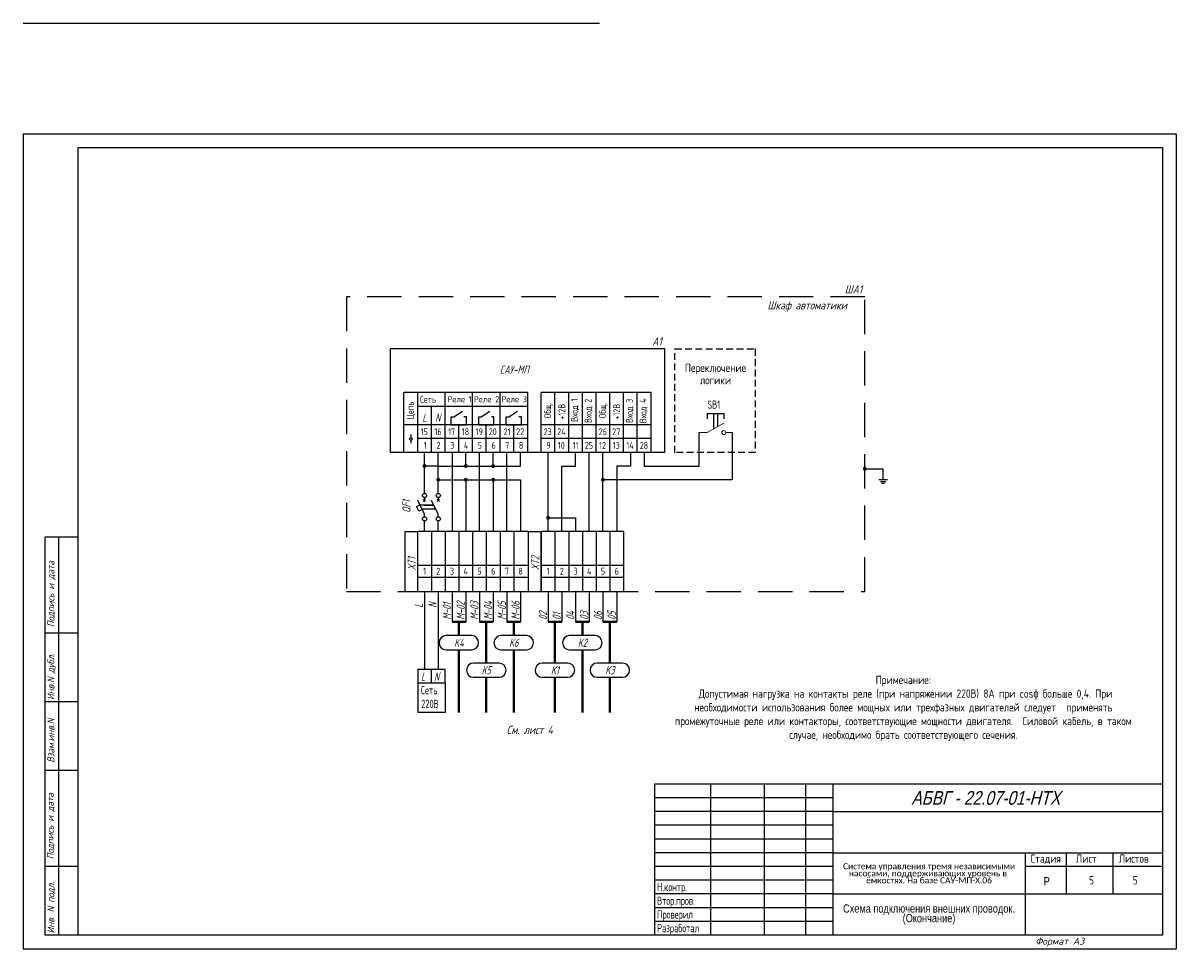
# Model space of a CAD drawing. Header units: millimetres. Extents: x 526 to 950, y 339 to 2271.
# Tile 1 of 4: x 526 to 948, y 339 to 676. Entities that reach past the tile are written whole.
import ezdxf
from ezdxf.enums import TextEntityAlignment as Align

# ---------------------------------------------------------------- set-up
doc = ezdxf.new("R2010")
doc.units = ezdxf.units.MM
doc.linetypes.add('CONTI', pattern=[0])
doc.linetypes.add('DASHED2', pattern=[0.375, 0.25, -0.125])
doc.layers.add('015', color=7, linetype='Continuous', lineweight=15)
for name, color, linetype in [('Размеры', 3, 'Continuous'), ('Съемка', 162, 'Continuous'), ('Текст', 7, 'Continuous'), ('Форматка', 4, 'Continuous')]:
    doc.layers.add(name, color=color, linetype=linetype)
doc.layers.add('Слой1', color=10, linetype='Continuous', lineweight=200, plot=False)
doc.styles.add('35', font='romans.shx', dxfattribs={"width": 0.7, "oblique": 15, "height": 3.5})
doc.styles.add('Arial', font='arial.ttf')
doc.styles.add('GOST', font='GOST.shx', dxfattribs={"oblique": 15})
doc.styles.add('gost2304', font='gost_ptb.shx', dxfattribs={"width": 0.8, "oblique": 15, "height": 2.5})
doc.styles.add('Romans8', font='romans8.shx', dxfattribs={"width": 0.8, "height": 3})
doc.styles.add('style3', font='simplex.shx', dxfattribs={"height": 3})
doc.styles.add('style4', font='romans.shx', dxfattribs={"width": 0.7, "height": 3})

msp = doc.modelspace()

# ---------------------------------------------------------------- hatches: boundary and pattern name
at = {"layer": 'Съемка', "linetype": 'CONTI', "ltscale": 0.3}
for points in [[(673.17, 514.6, 1), (671.75, 514.6, 1)], [(688.17, 514.6, 1), (686.75, 514.6, 1)], [(698.17, 514.6, 1), (696.75, 514.6, 1)], [(678.17, 509.6, 1), (676.75, 509.6, 1)], [(688.17, 509.6, 1), (686.75, 509.6, 1)], [(698.17, 509.6, 1), (696.75, 509.6, 1)], [(738.17, 509.6, 1), (736.75, 509.6, 1)], [(832.83, 512.88, 1), (832.83, 514.3, 1)], [(718.17, 495.76, 1), (716.75, 495.76, 1)]]:
    msp.add_hatch(color=7, dxfattribs=at).paths.add_polyline_path(points)

# ---------------------------------------------------------------- linework, layer by layer
for p, q in [((664.96, 557.28), (659.96, 557.28)), ((659.96, 557.28), (659.96, 519.6)), ((754.96, 557.28), (664.96, 557.28)), ((759.96, 557.28), (754.96, 557.28)), ((759.96, 519.6), (759.96, 557.28)), ((664.96, 529.6), (664.96, 541.44)), ((669.96, 541.44), (664.96, 541.44)), ((669.96, 529.6), (669.96, 541.44)), ((674.96, 541.44), (669.96, 541.44)), ((679.96, 541.44), (674.96, 541.44)), ((679.96, 529.6), (679.96, 541.44)), ((684.96, 541.44), (679.96, 541.44)), ((689.96, 541.44), (684.96, 541.44)), ((689.96, 529.6), (689.96, 541.44)), ((694.96, 541.44), (689.96, 541.44)), ((699.96, 541.44), (694.96, 541.44)), ((699.96, 529.6), (699.96, 541.44)), ((704.96, 541.44), (699.96, 541.44)), ((709.96, 541.44), (704.96, 541.44)), ((709.96, 541.44), (709.96, 519.6)), ((714.96, 529.6), (714.96, 541.44)), ((719.96, 541.44), (714.96, 541.44)), ((719.96, 529.6), (719.96, 541.44)), ((724.96, 541.44), (719.96, 541.44)), ((724.96, 529.6), (724.96, 541.44)), ((729.96, 541.44), (724.96, 541.44)), ((729.96, 529.6), (729.96, 541.44)), ((734.96, 541.44), (729.96, 541.44)), ((734.96, 529.6), (734.96, 541.44)), ((739.96, 541.44), (734.96, 541.44)), ((739.96, 529.6), (739.96, 541.44)), ((744.96, 541.44), (739.96, 541.44)), ((744.96, 529.6), (744.96, 541.44)), ((749.96, 541.44), (744.96, 541.44)), ((749.96, 529.6), (749.96, 541.44)), ((754.96, 541.44), (749.96, 541.44)), ((754.96, 529.6), (754.96, 541.44)), ((674.96, 529.6), (674.96, 536.44)), ((682.21, 529.6), (682.21, 532.52)), ((682.21, 532.52), (683.14, 532.52)), ((687.72, 532.52), (686.79, 532.52)), ((687.72, 529.6), (687.72, 532.52)), ((692.21, 529.6), (692.21, 532.52)), ((692.21, 532.52), (693.14, 532.52)), ((697.72, 532.52), (696.79, 532.52)), ((697.72, 529.6), (697.72, 532.52)), ((702.21, 529.6), (702.21, 532.52)), ((702.21, 532.52), (703.14, 532.52)), ((707.72, 532.52), (706.79, 532.52)), ((707.72, 529.6), (707.72, 532.52)), ((775.46, 533.8), (781.46, 533.8)), ((775.46, 533.8), (775.46, 531.8)), ((777.71, 533.8), (779.21, 533.8)), ((777.71, 533.8), (777.71, 528.1)), ((779.21, 533.8), (779.21, 528.96)), ((781.46, 533.8), (781.46, 531.8)), ((664.96, 524.6), (664.96, 529.6)), ((669.96, 529.6), (664.96, 529.6)), ((669.96, 524.6), (669.96, 529.6)), ((674.96, 529.6), (669.96, 529.6)), ((674.96, 524.6), (674.96, 529.6)), ((679.96, 529.6), (674.96, 529.6)), ((679.96, 524.6), (679.96, 529.6)), ((684.96, 529.6), (679.96, 529.6)), ((682.21, 529.6), (687.72, 529.6)), ((684.96, 524.6), (684.96, 529.6)), ((689.96, 529.6), (684.96, 529.6)), ((689.96, 524.6), (689.96, 529.6)), ((694.96, 529.6), (689.96, 529.6)), ((692.21, 529.6), (697.72, 529.6)), ((694.96, 524.6), (694.96, 529.6)), ((699.96, 529.6), (694.96, 529.6)), ((699.96, 524.6), (699.96, 529.6)), ((704.96, 529.6), (699.96, 529.6)), ((702.21, 529.6), (707.72, 529.6)), ((704.96, 524.6), (704.96, 529.6)), ((709.96, 529.6), (704.96, 529.6)), ((714.96, 524.6), (714.96, 529.6)), ((719.96, 529.6), (714.96, 529.6)), ((719.96, 524.6), (719.96, 529.6)), ((724.96, 529.6), (719.96, 529.6)), ((724.96, 524.6), (724.96, 529.6)), ((729.96, 529.6), (724.96, 529.6)), ((729.96, 524.6), (729.96, 529.6)), ((734.96, 529.6), (729.96, 529.6)), ((734.96, 524.6), (734.96, 529.6)), ((739.96, 529.6), (734.96, 529.6)), ((739.96, 524.6), (739.96, 529.6)), ((744.96, 529.6), (739.96, 529.6)), ((744.96, 524.6), (744.96, 529.6)), ((749.96, 529.6), (744.96, 529.6)), ((749.96, 524.6), (749.96, 529.6)), ((754.96, 529.6), (749.96, 529.6)), ((754.96, 524.6), (754.96, 529.6)), ((664.96, 519.6), (664.96, 524.6)), ((669.96, 519.6), (669.96, 524.6)), ((674.96, 524.6), (669.96, 524.6)), ((674.96, 519.6), (674.96, 524.6)), ((679.96, 524.6), (674.96, 524.6)), ((679.96, 519.6), (679.96, 524.6)), ((684.96, 524.6), (679.96, 524.6)), ((684.96, 519.6), (684.96, 524.6)), ((689.96, 524.6), (684.96, 524.6)), ((689.96, 519.6), (689.96, 524.6)), ((694.96, 524.6), (689.96, 524.6)), ((694.96, 519.6), (694.96, 524.6)), ((699.96, 524.6), (694.96, 524.6)), ((699.96, 519.6), (699.96, 524.6)), ((704.96, 524.6), (699.96, 524.6)), ((704.96, 519.6), (704.96, 524.6)), ((709.96, 524.6), (704.96, 524.6)), ((714.96, 519.6), (714.96, 524.6)), ((719.96, 524.6), (714.96, 524.6)), ((719.96, 519.6), (719.96, 524.6)), ((724.96, 524.6), (719.96, 524.6)), ((724.96, 519.6), (724.96, 524.6)), ((729.96, 524.6), (724.96, 524.6)), ((729.96, 519.6), (729.96, 524.6)), ((734.96, 524.6), (729.96, 524.6)), ((734.96, 519.6), (734.96, 524.6)), ((739.96, 524.6), (734.96, 524.6)), ((739.96, 519.6), (739.96, 524.6)), ((744.96, 524.6), (739.96, 524.6)), ((744.96, 519.6), (744.96, 524.6)), ((749.96, 524.6), (744.96, 524.6)), ((749.96, 519.6), (749.96, 524.6)), ((754.96, 524.6), (749.96, 524.6)), ((754.96, 519.6), (754.96, 524.6)), ((772.46, 514.6), (772.46, 526.8)), ((784.46, 526.8), (784.46, 509.6)), ((659.96, 519.6), (664.96, 519.6)), ((664.96, 519.6), (669.96, 519.6)), ((669.96, 519.6), (674.96, 519.6)), ((672.46, 504.6), (672.46, 519.6)), ((674.96, 519.6), (679.96, 519.6)), ((677.46, 514.6), (677.46, 519.6)), ((679.96, 519.6), (684.96, 519.6)), ((682.46, 519.6), (682.46, 490.76)), ((684.96, 519.6), (689.96, 519.6)), ((687.46, 514.6), (687.46, 519.6)), ((689.96, 519.6), (694.96, 519.6)), ((692.46, 490.76), (692.46, 519.6)), ((694.96, 519.6), (699.96, 519.6)), ((697.46, 514.6), (697.46, 519.6)), ((699.96, 519.6), (704.96, 519.6)), ((702.46, 490.76), (702.46, 519.6)), ((704.96, 519.6), (709.96, 519.6)), ((707.46, 514.6), (707.46, 519.6)), ((709.96, 519.6), (714.96, 519.6)), ((714.96, 519.6), (719.96, 519.6)), ((717.46, 495.76), (717.46, 519.6)), ((719.96, 519.6), (724.96, 519.6)), ((724.96, 519.6), (729.96, 519.6)), ((727.46, 514.6), (727.46, 519.6)), ((729.96, 519.6), (734.96, 519.6)), ((732.46, 490.76), (732.46, 519.6)), ((734.96, 519.6), (739.96, 519.6)), ((737.46, 490.76), (737.46, 519.6)), ((739.96, 519.6), (744.96, 519.6)), ((744.96, 519.6), (749.96, 519.6)), ((747.46, 519.6), (747.46, 514.6)), ((749.96, 519.6), (754.96, 519.6)), ((749.96, 519.6), (754.96, 519.6)), ((752.46, 519.6), (752.46, 514.6)), ((754.96, 519.6), (759.96, 519.6)), ((677.46, 514.6), (672.46, 514.6)), ((677.46, 504.6), (677.46, 514.6)), ((677.46, 514.6), (687.46, 514.6)), ((687.46, 514.6), (697.46, 514.6)), ((697.46, 514.6), (707.46, 514.6)), ((722.46, 490.76), (722.46, 514.6)), ((722.46, 514.6), (727.46, 514.6)), ((747.46, 514.6), (742.46, 514.6)), ((742.46, 514.6), (742.46, 490.76)), ((752.46, 514.6), (772.46, 514.6)), ((832.83, 513.59), (839.45, 513.59)), ((839.45, 513.59), (839.45, 509.67)), ((677.46, 509.6), (687.46, 509.6)), ((687.46, 509.6), (687.46, 490.76)), ((687.46, 509.6), (697.46, 509.6)), ((697.46, 509.6), (697.46, 490.76)), ((697.46, 509.6), (707.46, 509.6)), ((707.46, 509.6), (707.46, 490.76)), ((784.46, 509.6), (737.46, 509.6)), ((837.93, 509.67), (841.09, 509.67)), ((838.52, 509.01), (840.5, 509.01)), ((838.92, 508.36), (839.98, 508.36)), ((672.46, 490.76), (672.46, 494.6)), ((672.46, 490.76), (672.46, 494.6)), ((672.46, 490.76), (672.46, 494.6)), ((677.46, 490.76), (677.46, 494.6)), ((717.46, 490.76), (717.46, 495.76)), ((717.46, 495.76), (727.46, 495.76)), ((727.46, 495.76), (727.46, 490.76)), ((674.96, 490.76), (669.96, 490.76)), ((674.96, 490.76), (674.96, 468.92)), ((679.96, 490.76), (674.96, 490.76)), ((679.96, 490.76), (679.96, 468.92)), ((684.96, 490.76), (679.96, 490.76)), ((684.96, 490.76), (684.96, 468.92)), ((689.96, 490.76), (684.96, 490.76)), ((689.96, 490.76), (689.96, 468.92)), ((694.96, 490.76), (689.96, 490.76)), ((694.96, 490.76), (694.96, 468.92)), ((699.96, 490.76), (694.96, 490.76)), ((699.96, 490.76), (699.96, 468.92)), ((704.96, 490.76), (699.96, 490.76)), ((704.96, 490.76), (704.96, 468.92)), ((710.25, 490.76), (704.96, 490.76)), ((714.96, 490.76), (714.96, 468.92)), ((719.96, 490.76), (714.96, 490.76)), ((719.96, 490.76), (719.96, 468.92)), ((724.96, 490.76), (719.96, 490.76)), ((724.96, 490.76), (724.96, 468.92)), ((729.96, 490.76), (724.96, 490.76)), ((729.96, 490.76), (729.96, 468.92)), ((734.96, 490.76), (729.96, 490.76)), ((734.96, 490.76), (734.96, 468.92)), ((739.96, 490.76), (734.96, 490.76)), ((739.96, 490.76), (739.96, 468.92)), ((744.96, 490.76), (739.96, 490.76)), ((744.96, 490.76), (744.96, 468.92)), ((669.96, 478.52), (674.96, 478.52)), ((674.96, 478.52), (679.96, 478.52)), ((679.96, 478.52), (684.96, 478.52)), ((684.96, 478.52), (689.96, 478.52)), ((689.96, 478.52), (694.96, 478.52)), ((694.96, 478.52), (699.96, 478.52)), ((699.96, 478.52), (704.96, 478.52)), ((704.96, 478.52), (710.25, 478.52)), ((714.96, 478.52), (719.96, 478.52)), ((719.96, 478.52), (724.96, 478.52)), ((724.96, 478.52), (729.96, 478.52)), ((729.96, 478.52), (734.96, 478.52)), ((734.96, 478.52), (739.96, 478.52)), ((739.96, 478.52), (744.96, 478.52)), ((669.96, 474.05), (674.96, 474.05)), ((674.96, 474.05), (679.96, 474.05)), ((679.96, 474.05), (684.96, 474.05)), ((684.96, 474.05), (689.96, 474.05)), ((689.96, 474.05), (694.96, 474.05)), ((694.96, 474.05), (699.96, 474.05)), ((699.96, 474.05), (704.96, 474.05)), ((704.96, 474.05), (710.25, 474.05)), ((714.96, 474.05), (719.96, 474.05)), ((719.96, 474.05), (724.96, 474.05)), ((724.96, 474.05), (729.96, 474.05)), ((729.96, 474.05), (734.96, 474.05)), ((734.96, 474.05), (739.96, 474.05)), ((739.96, 474.05), (744.96, 474.05)), ((669.96, 468.92), (674.96, 468.92)), ((672.46, 468.92), (672.46, 460.56)), ((674.96, 468.92), (679.96, 468.92)), ((677.46, 468.92), (677.46, 460.56)), ((679.96, 468.92), (684.96, 468.92)), ((682.46, 468.92), (682.46, 457.8)), ((684.96, 468.92), (689.96, 468.92)), ((687.46, 468.92), (687.46, 457.8)), ((689.96, 468.92), (694.96, 468.92)), ((692.46, 468.92), (692.46, 457.8)), ((694.96, 468.92), (699.96, 468.92)), ((697.46, 468.92), (697.46, 457.8)), ((699.96, 468.92), (704.96, 468.92)), ((702.46, 468.92), (702.46, 457.8)), ((704.96, 468.92), (710.25, 468.92)), ((707.46, 468.92), (707.46, 457.8)), ((714.96, 468.92), (719.96, 468.92)), ((717.46, 468.92), (717.46, 457.8)), ((719.96, 468.92), (724.96, 468.92)), ((722.46, 468.92), (722.46, 457.8)), ((724.96, 468.92), (729.96, 468.92)), ((727.46, 468.92), (727.46, 457.8)), ((729.96, 468.92), (734.96, 468.92)), ((732.46, 468.92), (732.46, 457.8)), ((734.96, 468.92), (739.96, 468.92)), ((737.46, 468.92), (737.46, 457.8)), ((739.96, 468.92), (744.96, 468.92)), ((742.46, 468.92), (742.46, 457.8)), ((672.46, 460.56), (672.46, 440.61)), ((677.46, 460.56), (677.46, 440.61)), ((689.6, 452.8), (680.32, 452.8)), ((709.6, 452.8), (700.32, 452.8)), ((734.6, 452.8), (725.32, 452.8)), ((669.96, 440.61), (674.96, 440.61)), ((669.96, 440.61), (669.96, 435.61)), ((674.96, 440.61), (679.96, 440.61)), ((674.96, 435.61), (674.96, 440.61)), ((679.96, 435.61), (679.96, 440.61)), ((699.6, 442.8), (690.32, 442.8)), ((724.6, 442.8), (715.32, 442.8)), ((744.6, 442.8), (735.32, 442.8)), ((669.96, 435.61), (679.96, 435.61)), ((669.96, 435.61), (669.96, 424.83)), ((679.96, 435.61), (679.96, 424.83)), ((679.96, 424.83), (669.96, 424.83))]:
    msp.add_line(p, q)
at = {"color": 7}
for p, q in [((682.21, 529.6), (682.21, 532.52)), ((683.14, 532.52), (686.26, 534.56)), ((692.21, 529.6), (692.21, 532.52)), ((693.14, 532.52), (696.26, 534.56)), ((702.21, 529.6), (702.21, 532.52)), ((703.14, 532.52), (706.26, 534.56)), ((667.47, 526.03), (667.47, 524.9)), ((667.47, 524), (667.47, 522.88)), ((675.84, 500.35), (670.84, 500.35)), ((676.59, 498.85), (671.59, 498.85)), ((672.28, 500.35), (675.84, 500.35)), ((680.3, 447.63), (689.58, 447.63)), ((700.3, 447.63), (709.58, 447.63)), ((725.3, 447.63), (734.58, 447.63)), ((690.3, 437.63), (699.58, 437.63)), ((715.3, 437.63), (724.58, 437.63)), ((735.3, 437.63), (744.58, 437.63))]:
    msp.add_line(p, q, dxfattribs=at)
at = {"color": 0}
for p, q in [((672.46, 497.1), (669.96, 502.1)), ((672.07, 501.71), (672.85, 502.49)), ((672.85, 501.71), (672.07, 502.49)), ((672.46, 503.1), (672.46, 502.1)), ((677.46, 497.1), (674.96, 502.1)), ((677.07, 501.71), (677.85, 502.49)), ((677.85, 501.71), (677.07, 502.49)), ((677.46, 503.1), (677.46, 502.1)), ((672.46, 496.1), (672.46, 497.1)), ((677.46, 496.1), (677.46, 497.1))]:
    msp.add_line(p, q, dxfattribs=at)
at = {"color": 0, "linetype": 'ByBlock'}
for p, q in [((665.25, 490.76), (665.25, 468.92)), ((710.25, 490.76), (710.25, 468.92))]:
    msp.add_line(p, q, dxfattribs=at)
at = {"color": 0, "linetype": 'ByBlock', "ltscale": 0.1}
for p, q in [((669.96, 468.92), (669.96, 490.76)), ((714.96, 468.92), (714.96, 490.76))]:
    msp.add_line(p, q, dxfattribs=at)
at = {"lineweight": 40}
for p, q in [((682.46, 457.8), (687.46, 457.8)), ((684.96, 452.8), (684.96, 457.8)), ((692.46, 457.8), (697.46, 457.8)), ((694.96, 442.8), (694.96, 457.8)), ((702.46, 457.8), (707.46, 457.8)), ((704.96, 452.8), (704.96, 457.8)), ((717.46, 457.8), (722.46, 457.8)), ((719.96, 442.8), (719.96, 457.8)), ((727.46, 457.8), (732.46, 457.8)), ((729.96, 452.8), (729.96, 457.8)), ((737.46, 457.8), (742.46, 457.8)), ((739.96, 442.8), (739.96, 457.8)), ((684.94, 447.63), (684.94, 424.83)), ((704.94, 447.63), (704.94, 424.83)), ((729.94, 447.63), (729.94, 424.83)), ((694.94, 437.63), (694.94, 424.83)), ((719.94, 437.63), (719.94, 424.83)), ((739.94, 437.63), (739.94, 424.83))]:
    msp.add_line(p, q, dxfattribs=at)
at = {"color": 3, "linetype": 'DASHED2', "ltscale": 50}
msp.add_lwpolyline([(832.83, 576.21), (643.97, 576.21), (643.97, 468.92), (832.83, 468.92)], close=True, dxfattribs=at)
at = {"linetype": 'DASHED2', "ltscale": 10}
msp.add_lwpolyline([(763.63, 557.28), (792.93, 557.28), (792.93, 519.5), (763.63, 519.5)], close=True, dxfattribs=at)
at = {"color": 0, "ltscale": 0.008}
msp.add_lwpolyline([(670.33, 498.18), (669.48, 499.87), (670.76, 500.51), (671.6, 498.82)], close=True, dxfattribs=at)
at = {"color": 7}
msp.add_circle((667.47, 524.45), 0.452, dxfattribs=at)
at = {"color": 0}
for centre in [(672.46, 503.85), (677.46, 503.85), (672.46, 495.35), (677.46, 495.35)]:
    msp.add_circle(centre, 0.75, dxfattribs=at)
at = {"color": 7}
for centre, start, end in [((680.32, 450.21), 90, 269.4515), ((689.58, 450.21), 270, 89.4515), ((700.32, 450.21), 90, 269.4515), ((709.58, 450.21), 270, 89.4515), ((725.32, 450.21), 90, 269.4515), ((734.58, 450.21), 270, 89.4515), ((690.32, 440.21), 90, 269.4515), ((699.58, 440.21), 270, 89.4515), ((715.32, 440.21), 90, 269.4515), ((724.58, 440.21), 270, 89.4515), ((735.32, 440.21), 90, 269.4515), ((744.58, 440.21), 270, 89.4515)]:
    msp.add_arc(centre, 2.59, start, end, dxfattribs=at)
at = {"layer": '015', "color": 7, "ltscale": 100}
for p, q in [((775.46, 526.8), (781.46, 530.26)), ((772.46, 526.8), (775.46, 526.8)), ((782.19, 526.8), (784.46, 526.8))]:
    msp.add_line(p, q, dxfattribs=at)
at = {"layer": '015', "color": 7, "ltscale": 0.008}
for start, end in [(90, 270), (270, 90)]:
    msp.add_arc((781.46, 526.8), 0.726, start, end, dxfattribs=at)
at = {"layer": 'Размеры', "color": 7}
for p, q in [((669.96, 536.44), (709.96, 536.44)), ((665.25, 490.76), (669.96, 490.76)), ((710.25, 490.76), (714.96, 490.76)), ((665.25, 468.92), (669.96, 468.92)), ((710.25, 468.92), (714.96, 468.92))]:
    msp.add_line(p, q, dxfattribs=at)
at = {"layer": 'Слой1', "color": 7, "linetype": 'ByBlock', "lineweight": -3, "ltscale": 0.4}
for p, q in [((526.23, 675.97), (736.23, 675.97)), ((526.23, 675.97), (736.23, 675.97)), ((526.23, 675.97), (736.23, 675.97)), ((526.23, 635.69), (736.23, 635.69)), ((544.94, 635.69), (946.23, 635.69)), ((526.23, 338.69), (736.23, 338.69)), ((736.23, 338.69), (946.23, 338.69))]:
    msp.add_line(p, q, dxfattribs=at)
at = {"layer": 'Слой1', "color": 7, "lineweight": -3}
for p, q in [((526.23, 635.69), (526.23, 338.69)), ((526.23, 635.69), (526.23, 338.69)), ((526.23, 635.69), (526.23, 338.69)), ((526.23, 635.69), (526.23, 338.69)), ((946.23, 635.69), (946.23, 338.69)), ((946.23, 635.69), (946.23, 338.69)), ((946.23, 635.69), (946.23, 338.69))]:
    msp.add_line(p, q, dxfattribs=at)
at = {"layer": 'Форматка', "color": 7, "lineweight": -3}
for p, q in [((546.23, 343.69), (546.23, 630.69)), ((546.23, 630.69), (941.23, 630.69)), ((941.23, 630.69), (941.23, 343.69)), ((546.23, 488.69), (534.23, 488.69)), ((534.23, 343.69), (534.23, 488.69)), ((539.23, 343.69), (539.23, 488.69)), ((546.23, 453.69), (534.23, 453.69)), ((546.23, 428.69), (534.23, 428.69)), ((546.23, 403.69), (534.23, 403.69)), ((941.23, 398.69), (756.23, 398.69)), ((756.23, 398.69), (756.23, 343.69)), ((776.62, 398.69), (776.62, 343.69)), ((796.23, 398.69), (796.23, 343.69)), ((811.23, 398.69), (811.23, 343.69)), ((821.23, 398.69), (821.23, 343.69)), ((821.23, 393.69), (756.23, 393.69)), ((821.23, 388.69), (756.23, 388.69)), ((821.23, 388.69), (941.23, 388.69)), ((821.23, 383.69), (756.23, 383.69)), ((821.23, 378.69), (756.23, 378.69)), ((821.23, 373.69), (756.23, 373.69)), ((821.23, 373.69), (941.23, 373.69)), ((891.23, 373.69), (891.23, 343.69)), ((906.23, 373.69), (906.23, 358.69)), ((923.23, 373.69), (923.23, 358.69)), ((546.23, 368.69), (534.23, 368.69)), ((821.23, 368.69), (756.23, 368.69)), ((941.23, 368.69), (891.23, 368.69)), ((821.23, 363.69), (756.23, 363.69)), ((821.23, 358.69), (756.23, 358.69)), ((821.23, 358.69), (941.23, 358.69)), ((821.23, 353.69), (756.23, 353.69)), ((821.23, 348.69), (756.23, 348.69)), ((941.23, 343.69), (534.23, 343.69))]:
    msp.add_line(p, q, dxfattribs=at)

# ---------------------------------------------------------------- texts
at = {"color": 7, "oblique": 15}
for s, style, width, p in [('ШA1', 'style4', 0.8, (828.72, 578.99)), ('Шкаф автоматики', 'style4', 0.8, (811.85, 573.14)), ('A1', 'style4', 0.8, (757.18, 560.06)), ('K4', 'style4', 0.7, (684.95, 450.21)), ('K6', 'style4', 0.7, (704.95, 450.21)), ('K2', 'style4', 0.7, (729.95, 450.21)), ('L', 'style3', 0.669676, (671.93, 437.91)), ('N', 'style3', 0.669676, (676.83, 437.91)), ('K5', 'style4', 0.7, (694.95, 440.21)), ('K1', 'style4', 0.7, (719.95, 440.21)), ('K3', 'style4', 0.7, (739.95, 440.21)), ('См. лист 4', 'style4', 0.8, (710.79, 418.47))]:
    msp.add_text(s, height=3, dxfattribs=dict(at, style=style, width=width)).set_placement(p, align=Align.MIDDLE_CENTER)
at = {"color": 7, "style": 'style3', "oblique": 15, "width": 0.669676}
for s, p in [('L', (671.63, 530.74)), ('N', (676.36, 530.77))]:
    msp.add_text(s, height=3, dxfattribs=at).set_placement(p)
at = {"color": 7, "style": 'style4', "oblique": 15, "width": 0.700428}
for s, p in [('XT1', (669.31, 476.59)), ('XT2', (714.31, 476.59)), ('L', (671.81, 462.96)), ('N', (676.81, 462.96)), ('M-01', (682.1, 458.57)), ('M-02', (687.1, 458.57)), ('M-03', (692.1, 458.57)), ('M-04', (697.1, 458.57)), ('M-05', (702.1, 458.57)), ('M-06', (707.1, 458.57)), ('02', (717.1, 458.57)), ('01', (722.1, 458.57)), ('04', (727.1, 458.57)), ('03', (732.1, 458.57)), ('06', (737.1, 458.57)), ('05', (742.1, 458.57))]:
    msp.add_text(s, height=3, rotation=90, dxfattribs=at).set_placement(p)
at = {"lineweight": -3, "style": 'Arial', "oblique": 15, "width": 0.8}
msp.add_text('АБВГ - 22.07-01-НТХ', height=5, dxfattribs=at).set_placement((903.99, 393.67), align=Align.MIDDLE_RIGHT)
at = {"color": 7, "style": 'Arial', "width": 0.8}
msp.add_text('Р', height=3, dxfattribs=at).set_placement((898.01, 361.81))
at = {"color": 3, "insert": (775.5, 538.48), "char_height": 3, "attachment_point": 1, "style": 'style4'}
msp.add_mtext_dynamic_manual_height_columns('SB1', width=11.9984, gutter_width=15, heights=[0], dxfattribs=at)
at = {"insert": (670.69, 434.45), "char_height": 3, "attachment_point": 1, "style": 'style4'}
msp.add_mtext_dynamic_manual_height_columns('\\pi0.4899;Сеть\\P\\pi0.5899;220В', width=9.0798, gutter_width=15, heights=[0], dxfattribs=at)
at = {"insert": (856.23, 366.19), "char_height": 2.2, "width": 70, "attachment_point": 5, "line_spacing_factor": 0.7, "style": 'Arial'}
msp.add_mtext('{\\fCalibri|b0|i0|c204|p34;Система управления тремя независимыми насосами, поддерживающих уровень в \\H1.7557x; \\H0.56958x;ёмкостях. На базе САУ-МП-Х.06\\H1.8788x; }', dxfattribs=at)
at = {"color": 7, "insert": (856.23, 351.19), "char_height": 3, "width": 70, "attachment_point": 5, "line_spacing_factor": 0.7, "style": 'Arial'}
msp.add_mtext('\\pt24;{\\W0.8;Схема подключения внешних проводок. (Окончание)}', dxfattribs=at)
at = {"color": 0, "style": 'gost2304', "oblique": 15, "width": 0.8, "flags": 8}
msp.add_attdef('QF1', text='QF1', height=3, rotation=90, dxfattribs=at).set_placement((667.38, 499.87), align=Align.CENTER)
at = {"layer": 'Текст', "lineweight": -3, "style": 'GOST', "oblique": 15, "width": 0.8}
msp.add_text('САУ-МП', height=3, dxfattribs=at).set_placement((705.18, 549.71), align=Align.MIDDLE_CENTER)
at = {"layer": 'Текст', "color": 0, "style": 'Romans8', "width": 0.8}
for s, height, p in [('Сеть', 2.5, (670.82, 537.69)), ('Реле 1', 2.2, (680.81, 537.84)), ('Реле 2', 2.2, (690.43, 537.84)), ('Реле 3', 2.2, (700.47, 537.84)), ('15', 2.5, (671.03, 525.85)), ('16', 2.5, (676.08, 525.85)), ('17', 2.5, (681.03, 525.85)), ('18', 2.5, (686.03, 525.85)), ('19', 2.5, (691.08, 525.85)), ('20', 2.5, (695.84, 525.85)), ('21', 2.5, (701.27, 525.85)), ('22', 2.5, (705.84, 525.85)), ('23', 2.5, (715.84, 525.85)), ('24', 2.5, (720.8, 525.85)), ('26', 2.5, (735.89, 525.85)), ('27', 2.5, (740.84, 525.85)), ('1', 2.5, (672.22, 520.85)), ('2', 2.5, (676.8, 520.85)), ('3', 2.5, (681.8, 520.85)), ('4', 2.5, (686.75, 520.85)), ('5', 2.5, (691.8, 520.85)), ('6', 2.5, (696.84, 520.85)), ('7', 2.5, (701.8, 520.85)), ('8', 2.5, (706.8, 520.85)), ('9', 2.5, (716.84, 520.85)), ('10', 2.5, (721.03, 520.85)), ('11', 2.5, (726.46, 520.85)), ('25', 2.5, (730.84, 520.85)), ('12', 2.5, (736.03, 520.85)), ('13', 2.5, (741.03, 520.85)), ('14', 2.5, (745.99, 520.85)), ('28', 2.5, (750.84, 520.85))]:
    msp.add_text(s, height=height, dxfattribs=at).set_placement(p)
for s, p in [('Цепь', (668.47, 531.54)), ('Общ.', (718.53, 531.99)), ('+12В', (723.71, 531.52)), ('Вход 1', (728.3, 530.71)), ('Вход 2', (733.3, 530.28)), ('Общ.', (738.53, 531.99)), ('+12В', (743.71, 531.52)), ('Вход 3', (748.3, 530.28)), ('Вход 4', (753.3, 530.23))]:
    msp.add_text(s, height=2.5, rotation=90, dxfattribs=at).set_placement(p)
at = {"layer": 'Текст', "insert": (778.46, 548.13), "char_height": 3, "width": 24.7565, "attachment_point": 5, "line_spacing_factor": 0.9, "style": 'Romans8'}
msp.add_mtext('\\A1;Переключение логики', dxfattribs=at)
at = {"layer": 'Текст', "color": 0, "char_height": 2.5, "width": 5, "attachment_point": 5, "line_spacing_factor": 0.9, "style": 'Romans8'}
for s, insert in [('\\A1;1', (672.46, 476.28)), ('\\A1;2', (677.46, 476.28)), ('\\A1;3', (682.46, 476.28)), ('\\A1;4', (687.46, 476.28)), ('\\A1;5', (692.46, 476.28)), ('\\A1;6', (697.46, 476.28)), ('\\A1;7', (702.46, 476.28)), ('\\A1;8', (707.46, 476.28)), ('\\A1;1', (717.46, 476.28)), ('\\A1;2', (722.46, 476.28)), ('\\A1;3', (727.46, 476.28)), ('\\A1;4', (732.46, 476.28)), ('\\A1;5', (737.46, 476.28)), ('\\A1;6', (742.46, 476.28))]:
    msp.add_mtext(s, dxfattribs=dict(at, insert=insert))
at = {"layer": 'Текст', "color": 7, "ltscale": 6.666667, "char_height": 3, "style": 'Romans8'}
for s, insert, width, attachment_point in [('Примечание:^I\\P^IДопустимая нагрузка на контакты реле (при напряжении 220В) 8А при cos{\\C256;ϕ} больше 0,4. При необходимости использования более мощных или трехфазных двигателей следует {\\H1.3333x; }применять промежуточные реле или контакторы, соответствующие мощности двигателя. {\\H1.1389x; }Силовой кабель, в таком случае, необходимо брать соответствующего сечения.                  {\\H1.2037x; }\\~                                                               \\~           {\\H1.1821x; }', (846.87, 426.28), 181.2748, 5), ('Стадия', (898.73, 373.08), 15, 2), ('\\pi3.55;Лист', (906.23, 373.08), 15, 1), ('\\pi4.1499;Листов', (921.23, 373.08), 20, 1)]:
    msp.add_mtext(s, dxfattribs=dict(at, insert=insert, width=width, attachment_point=attachment_point))
at = {"layer": 'Текст', "color": 7, "insert": (757.18, 377.73), "char_height": 3, "width": 21.4279, "attachment_point": 1, "style": 'Romans8'}
msp.add_mtext('{\\W0.7;\\P\\P\\PН.контр.   \\PВтор.пров.\\PПроверил\\PРазработал}', dxfattribs=at)
at = {"layer": 'Текст', "color": 7, "ltscale": 100, "char_height": 3, "width": 19.7446, "attachment_point": 5, "style": 'Romans8'}
for insert in [(915.46, 363.69), (931.36, 363.69)]:
    msp.add_mtext('\\A1;5', dxfattribs=dict(at, insert=insert))
at = {"layer": 'Форматка', "color": 7, "lineweight": -3, "style": '35', "oblique": 15, "width": 0.9}
for s, p in [('Подпись и дата', (537.58, 455.93)), ('Инв.N дубл.', (537.58, 429.39)), ('Взам.инв.N', (537.58, 406.51)), ('Подпись и дата', (537.38, 371.36)), ('Инв. N подл.', (537.58, 344.32))]:
    msp.add_text(s, height=2.5, rotation=90, dxfattribs=at).set_placement(p)
at = {"layer": 'Форматка', "color": 7, "lineweight": -3, "style": '35', "oblique": 15}
msp.add_text('Формат А3', height=2.5, dxfattribs=at).set_placement((894.95, 340.22))

doc.saveas('drawing.dxf')
